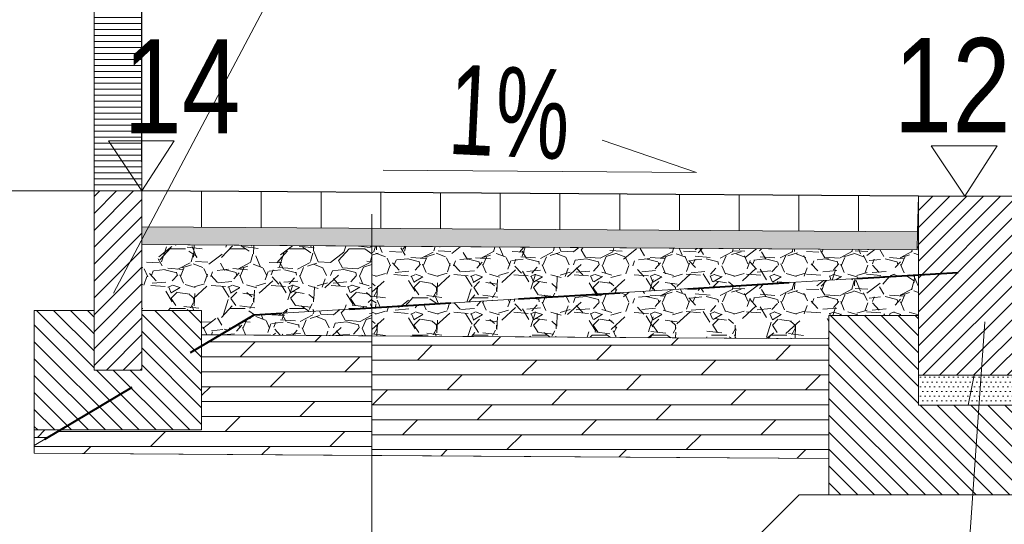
# Model space of a CAD drawing. Header units: metres. Extents: x 1458.7 to 1489, y 574.8 to 588.8.
# Tile 14 of 19: x 1481.7 to 1483.4, y 583.6 to 584.5. Entities that reach past the tile are written whole.
import ezdxf
from ezdxf.enums import TextEntityAlignment as Align

# ---------------------------------------------------------------- set-up
doc = ezdxf.new("R2010")
doc.units = ezdxf.units.M
doc.header["$MEASUREMENT"] = 0
doc.linetypes.add('DGN Style 2', pattern=[0.2836403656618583, 0.170184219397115, -0.1134561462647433])
for name, color, linetype, lineweight in [('12_obrys', 7, 'Continuous', 0), ('15_krawęznik', 7, 'Continuous', 0), ('16_obrzeża', 7, 'Continuous', 0), ('3_opisy', 7, 'Continuous', 0), ('9_warstwy', 7, 'Continuous', 0), ('konstrukcja jezdni', 7, 'Continuous', 0)]:
    doc.layers.add(name, color=color, linetype=linetype, lineweight=lineweight)
doc.styles.add('Style-Arial', font='arial.ttf')
doc.dimstyles.new('Proszowice', dxfattribs={"dimtxt": 0.175, "dimasz": 0.175, "dimexe": 0.08750000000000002, "dimexo": 0.08750000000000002, "dimgap": 0.08750000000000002, "dimtad": 1, "dimzin": 3, "dimdsep": 46, "dimtxsty": 'Style-Arial', "dimblk": '_Oblique_0.5', "dimcen": 0.09000000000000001, "dimclrd": 7, "dimadec": 4, "dimazin": 3, "dimtfac": 1, "dimtmove": 0, "dimatfit": 1, "dimldrblk": 'TerminatorOpen_0.5', "dimfxl": 1, "dimfrac": 2, "dimtzin": 3, "dimlwd": 0, "dimarcsym": 0})

# ---------------------------------------------------------------- blocks, each defined once
blk = doc.blocks.new('*U7')
at = {"layer": '15_krawęznik', "color": 7, "linetype": 'Continuous', "lineweight": 13}
for p, q in [((-0.1500484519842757, 0.1300231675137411), (-0.1100484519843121, 0.2500231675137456)), ((0.04995154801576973, 0.2500231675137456), (-0.1100484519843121, 0.2500231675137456)), ((0.04995154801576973, -0.09997683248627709), (0.04995154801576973, 0.2500231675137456)), ((-0.1500484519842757, 0.1300231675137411), (-0.1500484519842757, -0.04997683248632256)), ((0.1999515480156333, 0.05002316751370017), (0.04995154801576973, 0.05002316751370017)), ((0.1999515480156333, 0.05002316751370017), (0.1999515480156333, -0.2499768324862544)), ((-0.1500484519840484, -0.04997683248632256), (-0.2000484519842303, -0.09997683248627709)), ((-0.1500484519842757, -0.04997683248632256), (0.04995154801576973, -0.04997683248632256)), ((-0.2000484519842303, -0.09997683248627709), (0.04995154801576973, -0.09997683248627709)), ((-0.2000484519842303, -0.249976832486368), (-0.2000484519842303, -0.09997683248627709)), ((0.1999515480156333, -0.2499768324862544), (-0.2000484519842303, -0.2499768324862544))]:
    blk.add_line(p, q, dxfattribs=at)
blk = doc.blocks.new('_Oblique_0.5')
at = {"color": 0, "linetype": 'ByBlock', "lineweight": -2}
for p, q in [((0.5, 0.25), (-0.5, -0.25)), ((0, 0), (-1, 0))]:
    blk.add_line(p, q, dxfattribs=at)
blk = doc.blocks.new('*D16')
at = {"layer": 'Defpoints', "color": 0, "linetype": 'Continuous', "lineweight": 0}
for p in [(1483.452671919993, 585.6646049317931), (1481.952440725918, 584.1986708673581), (1483.452671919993, 584.0700197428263)]:
    blk.add_point(p, dxfattribs=at)
at = {"layer": 'konstrukcja jezdni', "color": 0, "linetype": 'Continuous', "lineweight": -2}
for p, q in [((1481.952440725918, 584.2861708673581), (1481.952440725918, 585.752104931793)), ((1483.452671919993, 584.1575197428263), (1483.452671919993, 585.752104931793))]:
    blk.add_line(p, q, dxfattribs=at)
at = {"layer": 'konstrukcja jezdni', "color": 7, "linetype": 'Continuous', "lineweight": 0}
blk.add_line((1482.127440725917, 585.6646049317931), (1483.277671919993, 585.6646049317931), dxfattribs=at)
at = {"layer": 'konstrukcja jezdni', "color": 7, "linetype": 'Continuous', "lineweight": 0, "xscale": 0.175, "yscale": 0.175, "zscale": 0.175, "rotation": 180}
blk.add_blockref('_Oblique_0.5', (1481.952440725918, 585.6646049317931), dxfattribs=at)
at = {"layer": 'konstrukcja jezdni', "color": 7, "linetype": 'Continuous', "lineweight": 0, "xscale": 0.175, "yscale": 0.175, "zscale": 0.175}
blk.add_blockref('_Oblique_0.5', (1483.452671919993, 585.6646049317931), dxfattribs=at)
at = {"layer": 'konstrukcja jezdni', "color": 0, "linetype": 'Continuous', "lineweight": 0, "insert": (1482.805882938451, 585.8414552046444), "char_height": 0.175, "attachment_point": 5, "style": 'Style-Arial'}
blk.add_mtext('\\H1x;\\W0.8;1.50', dxfattribs=at)
blk = doc.blocks.new('TerminatorOpen_0.5')
at = {"color": 0, "linetype": 'ByBlock', "lineweight": -2}
for q in [(-1, 0.25), (-1, 0), (-1, -0.25)]:
    blk.add_line((0, 0), q, dxfattribs=at)
blk = doc.blocks.new('*D17')
at = {"layer": 'Defpoints', "color": 0, "linetype": 'Continuous', "lineweight": 0}
for p in [(1481.952671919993, 585.6646049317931), (1481.702671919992, 584.1640197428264), (1481.952671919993, 584.1596400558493)]:
    blk.add_point(p, dxfattribs=at)
at = {"layer": 'konstrukcja jezdni', "color": 0, "linetype": 'Continuous', "lineweight": -2}
for p, q in [((1481.702671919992, 584.2515197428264), (1481.702671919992, 585.752104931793)), ((1481.952671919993, 584.2471400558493), (1481.952671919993, 585.752104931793))]:
    blk.add_line(p, q, dxfattribs=at)
at = {"layer": 'konstrukcja jezdni', "color": 7, "linetype": 'Continuous', "lineweight": 0}
for p, q in [((1481.527671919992, 585.6646049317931), (1480.812965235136, 585.6646049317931)), ((1481.952671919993, 585.6646049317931), (1481.702671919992, 585.6646049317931)), ((1482.127671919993, 585.6646049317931), (1482.302671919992, 585.6646049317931))]:
    blk.add_line(p, q, dxfattribs=at)
at = {"layer": 'konstrukcja jezdni', "color": 7, "linetype": 'Continuous', "lineweight": 0, "xscale": 0.175, "yscale": 0.175, "zscale": 0.175}
blk.add_blockref('_Oblique_0.5', (1481.702671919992, 585.6646049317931), dxfattribs=at)
at = {"layer": 'konstrukcja jezdni', "color": 7, "linetype": 'Continuous', "lineweight": 0, "xscale": 0.175, "yscale": 0.175, "zscale": 0.175, "rotation": 180}
blk.add_blockref('_Oblique_0.5', (1481.952671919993, 585.6646049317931), dxfattribs=at)
at = {"layer": 'konstrukcja jezdni', "color": 0, "linetype": 'Continuous', "lineweight": 0, "insert": (1481.082818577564, 585.8414552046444), "char_height": 0.175, "attachment_point": 5, "style": 'Style-Arial'}
blk.add_mtext('\\H1x;\\W0.8;0.25', dxfattribs=at)
blk = doc.blocks.new('*D18')
at = {"layer": 'Defpoints', "color": 0, "linetype": 'Continuous', "lineweight": 0}
for p in [(1483.952671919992, 584.9159143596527), (1483.452671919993, 583.9499760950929), (1483.952671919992, 583.8434194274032)]:
    blk.add_point(p, dxfattribs=at)
at = {"layer": 'konstrukcja jezdni', "color": 0, "linetype": 'Continuous', "lineweight": -2}
for p, q in [((1483.452671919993, 584.0374760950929), (1483.452671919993, 585.0034143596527)), ((1483.952671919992, 583.9309194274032), (1483.952671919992, 585.0034143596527))]:
    blk.add_line(p, q, dxfattribs=at)
at = {"layer": 'konstrukcja jezdni', "color": 7, "linetype": 'Continuous', "lineweight": 0}
for p, q in [((1483.277671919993, 584.9159143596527), (1483.102671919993, 584.9159143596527)), ((1483.452671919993, 584.9159143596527), (1483.952671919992, 584.9159143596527)), ((1484.127671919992, 584.9159143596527), (1484.302671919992, 584.9159143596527))]:
    blk.add_line(p, q, dxfattribs=at)
at = {"layer": 'konstrukcja jezdni', "color": 7, "linetype": 'Continuous', "lineweight": 0, "xscale": 0.175, "yscale": 0.175, "zscale": 0.175}
blk.add_blockref('_Oblique_0.5', (1483.452671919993, 584.9159143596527), dxfattribs=at)
at = {"layer": 'konstrukcja jezdni', "color": 7, "linetype": 'Continuous', "lineweight": 0, "xscale": 0.175, "yscale": 0.175, "zscale": 0.175, "rotation": 180}
blk.add_blockref('_Oblique_0.5', (1483.952671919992, 584.9159143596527), dxfattribs=at)
at = {"layer": 'konstrukcja jezdni', "color": 0, "linetype": 'Continuous', "lineweight": 0, "insert": (1483.702671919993, 585.0909143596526), "char_height": 0.175, "attachment_point": 5, "style": 'Style-Arial'}
blk.add_mtext('\\H1x;\\W0.8;zm.', dxfattribs=at)

msp = doc.modelspace()

# ---------------------------------------------------------------- hatches: boundary and pattern name
at = {"layer": '16_obrzeża', "linetype": 'Continuous', "lineweight": 0}
h = msp.add_hatch(dxfattribs=at)
h.set_pattern_fill('HATCH', style=0, pattern_type=2)
h.set_pattern_definition([(0, (1481.872441, 584.198671), (0, 0.01), [])])
h.paths.add_polyline_path([(1481.872440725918, 584.1986708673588), (1481.872440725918, 585.2986708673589), (1481.952440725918, 585.2986708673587), (1481.952440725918, 584.1986708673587)])
h = msp.add_hatch(dxfattribs=at)
h.set_pattern_fill('HATCH', style=0, pattern_type=2)
h.set_pattern_definition([(45, (1481.931492, 583.993687), (-0.01414213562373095, 0.01414213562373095), [])])
h.paths.add_polyline_path([(1481.952440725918, 584.1986708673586), (1481.872440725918, 584.1986708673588), (1481.872440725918, 583.9986708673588), (1481.872440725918, 583.8986708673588), (1481.952440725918, 583.8986708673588), (1481.952440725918, 583.9986708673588), (1481.952440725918, 584.1086528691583), (1481.952440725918, 584.1386588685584), (1481.952440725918, 584.1942911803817)])
h = msp.add_hatch(dxfattribs=at)
h.set_pattern_fill('HATCH', style=0, pattern_type=2)
h.set_pattern_definition([(45, (1483.298323, 583.985144), (-0.01414213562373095, 0.01414213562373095), [])])
h.paths.add_polyline_path([(1483.252671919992, 584.1900197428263), (1483.252671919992, 584.130007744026), (1483.252671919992, 584.100001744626), (1483.252671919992, 583.9900197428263), (1483.252671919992, 583.8900197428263), (1483.452671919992, 583.8900197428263), (1483.452671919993, 583.9860037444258), (1483.452671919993, 584.0600197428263), (1483.452671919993, 584.0700197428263), (1483.412671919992, 584.1900197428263), (1483.37097996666, 584.1900197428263)])
h = msp.add_hatch(dxfattribs=at)
h.set_pattern_fill('HATCH', style=0, pattern_type=2)
h.set_pattern_definition([(315, (1481.922441, 583.880896), (0.01414213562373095, 0.01414213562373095), [])])
h.paths.add_polyline_path([(1482.052440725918, 583.9986708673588), (1481.952440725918, 583.9986708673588), (1481.952440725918, 583.8986708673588), (1481.872440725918, 583.8986708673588), (1481.872440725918, 583.9986708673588), (1481.772440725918, 583.9986708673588), (1481.772440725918, 583.7986708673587), (1482.052440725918, 583.7986708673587), (1482.052440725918, 583.9606228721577)])
h = msp.add_hatch(dxfattribs=at)
h.set_pattern_fill('HATCH', style=0, pattern_type=2)
h.set_pattern_definition([(315, (1483.286256, 583.752725), (0.01414213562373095, 0.01414213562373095), [])])
h.paths.add_polyline_path([(1483.102671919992, 583.6900197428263), (1483.502671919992, 583.6900197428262), (1483.502671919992, 583.8400197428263), (1483.252671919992, 583.8400197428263), (1483.252671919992, 583.8900197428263), (1483.252671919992, 583.9900197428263), (1483.102671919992, 583.9900197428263), (1483.102671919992, 583.9469717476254)])
at = {"layer": '9_warstwy', "linetype": 'Continuous', "lineweight": 0}
h = msp.add_hatch(dxfattribs=at)
h.set_pattern_fill('HATCH', style=0, pattern_type=2)
h.set_pattern_definition([(90, (1481.952441, 584.13867), (-0.1, 6.123233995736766e-18), [])])
h.paths.add_polyline_path([(1481.952440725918, 584.1386695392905), (1481.952440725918, 584.1986708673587), (1483.252671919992, 584.1900197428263), (1483.251072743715, 584.130029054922)])
h = msp.add_hatch(dxfattribs=at)
h.set_pattern_fill('GRAVEL', style=0, pattern_type=2)
h.set_pattern_definition([(228.012788, (1482.717387, 584.1742780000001), (-0.8000003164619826, -0.9000003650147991), [0.013454, -1.331909]), (184.969741, (1482.708387, 584.1642780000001), (1.200000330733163, 0.1000000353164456), [0.023087, -2.285591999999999]), (132.510447, (1482.685387, 584.162278), (0.9999998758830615, -1.099999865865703), [0.016279, -1.611603]), (267.273689, (1482.646387, 584.137278), (0.100000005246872, 2.00000020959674), [0.021024, -2.081356]), (292.833654, (1482.645387, 584.1162780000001), (-0.5000000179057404, 1.200000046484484), [0.020616, -2.040937]), (357.2736889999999, (1482.653387, 584.0972780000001), (-2.00000020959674, 0.1000000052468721), [0.021024, -2.081356]), (37.69424, (1482.674387, 584.096278), (-1.300000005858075, -0.9999999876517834), [0.027803, -2.752485]), (72.255328, (1482.696387, 584.113278), (0.6999999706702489, 2.199999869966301), [0.026249, -2.598632]), (121.429566, (1482.704387, 584.138278), (-0.7999998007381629, 1.299999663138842), [0.021095, -2.088407]), (175.236358, (1482.693387, 584.156278), (1.100000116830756, -0.1000000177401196), [0.024083, -1.180076]), (222.397438, (1482.669387, 584.158278), (-1.200000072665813, -1.100000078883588), [0.031145, -3.083338]), (138.814075, (1482.745387, 584.1362780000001), (-0.6999996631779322, 0.5999996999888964), [0.01063, -1.052384]), (171.469234, (1482.737387, 584.143278), (1.299999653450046, -0.1999999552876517), [0.020224, -2.002151]), (225, (1482.717387, 584.146278), (-1.387778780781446e-17, -0.1000000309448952), [0.014142, -0.127279]), (203.198591, (1482.710387, 584.158278), (0.499999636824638, 0.1999998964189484), [0.007616, -0.753962]), (291.801409, (1482.703387, 584.1552780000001), (-0.1000000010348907, 0.2999999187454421), [0.01077, -0.527746]), (30.963757, (1482.707387, 584.1452780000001), (0.2999999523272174, 0.2000000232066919), [0.017493, -0.565602]), (161.565051, (1482.722387, 584.154278), (0.1999995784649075, -0.09999988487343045), [0.012649, -0.303579]), (16.38954, (1482.645387, 584.1552780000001), (0.99999961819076, 0.2999998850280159), [0.01772, -1.754285]), (70.34617600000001, (1482.662387, 584.1602780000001), (-0.4000001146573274, -1.100000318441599), [0.014866, -1.471741]), (293.198591, (1482.722387, 584.1742780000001), (-0.1999998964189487, 0.499999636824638), [0.015232, -0.746346]), (343.6104599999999, (1482.728387, 584.1602780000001), (-0.99999961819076, 0.2999998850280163), [0.01772, -1.754285]), (339.4439549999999, (1482.645387, 584.093278), (-0.4999997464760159, 0.1999998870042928), [0.017088, -0.8373120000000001]), (294.775141, (1482.661387, 584.087278), (-0.4999998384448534, 1.099999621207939), [0.014318, -1.417464]), (66.80140899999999, (1482.723387, 584.074278), (0.1999998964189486, 0.499999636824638), [0.015232, -0.746346]), (17.354025, (1482.729387, 584.0882780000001), (-1.300000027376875, -0.4000000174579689), [0.016763, -1.659542]), (69.44395500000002, (1482.674387, 584.074278), (-0.1999998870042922, -0.4999997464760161), [0.008544, -0.8458559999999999]), (101.309932, (1482.717387, 584.074278), (-0.1000000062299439, 0.4000001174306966), [0.005099, -0.504803]), (165.963757, (1482.716387, 584.079278), (0.2999996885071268, -0.09999995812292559), [0.020616, -0.391695]), (186.009006, (1482.696387, 584.084278), (1.000000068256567, 0.1000000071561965), [0.019105, -1.891392]), (303.690068, (1482.707387, 584.1362780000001), (-0.09999996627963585, 0.1999999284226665), [0.014422, -0.346133]), (353.157227, (1482.715387, 584.124278), (1.700000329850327, -0.2000000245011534), [0.025179, -2.492756]), (60.945396, (1482.740387, 584.1212780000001), (-0.3999998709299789, -0.6999997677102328), [0.010296, -1.019267]), (90, (1482.745387, 584.130278), (-0.1, 0.1), [0.006, -0.094]), (120.256437, (1482.694387, 584.087278), (0.4000001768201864, -0.7000003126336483), [0.013892, -1.375352]), (48.012788, (1482.687387, 584.099278), (0.8000003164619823, 0.9000003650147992), [0.026907, -1.318455]), (0, (1482.705387, 584.119278), (0.1, 0.1), [0.026, -0.07400000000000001]), (325.304846, (1482.731387, 584.119278), (0.9999998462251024, -0.699999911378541), [0.015811, -1.565327]), (254.054604, (1482.744387, 584.110278), (-0.1000000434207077, -0.4000003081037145), [0.01456, -0.7134510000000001]), (207.645975, (1482.740387, 584.096278), (-1.900000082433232, -1.000000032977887), [0.023707, -2.346947]), (175.426079, (1482.719387, 584.085278), (-1.299999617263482, 0.09999996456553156), [0.02508, -2.482907])])
h.paths.add_polyline_path([(1482.337740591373, 584.0031520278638), (1482.860292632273, 584.0345012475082), (1483.252671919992, 584.0581291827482), (1483.252671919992, 584.100001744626), (1483.252671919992, 584.130007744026), (1483.252671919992, 584.1900197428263), (1483.251072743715, 584.130029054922), (1483.250273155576, 584.1000337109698), (1482.337740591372, 584.1061052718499)])
h = msp.add_hatch(dxfattribs=at)
h.set_pattern_fill('DOTS', style=0, pattern_type=2)
h.set_pattern_definition([(0, (1508.651917, 584.130029), (0.003125, 0.00625), [0, -0.00625])])
h.paths.add_polyline_path([(1483.251072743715, 584.130029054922), (1483.250273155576, 584.1000337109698), (1481.952440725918, 584.1086688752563), (1481.952440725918, 584.1386695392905)])
h = msp.add_hatch(dxfattribs=at)
h.set_pattern_fill('GRAVEL', style=0, pattern_type=2)
h.set_pattern_definition([(228.012788, (1482.310934, 584.156303), (-0.8000003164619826, -0.9000003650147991), [0.013454, -1.331909]), (184.969741, (1482.301934, 584.146303), (1.200000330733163, 0.1000000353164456), [0.023087, -2.285591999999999]), (132.510447, (1482.278934, 584.144303), (0.9999998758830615, -1.099999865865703), [0.016279, -1.611603]), (267.273689, (1482.239934, 584.1193030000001), (0.100000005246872, 2.00000020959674), [0.021024, -2.081356]), (292.833654, (1482.238934, 584.098303), (-0.5000000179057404, 1.200000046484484), [0.020616, -2.040937]), (357.2736889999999, (1482.246934, 584.079303), (-2.00000020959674, 0.1000000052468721), [0.021024, -2.081356]), (37.69424, (1482.267934, 584.078303), (-1.300000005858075, -0.9999999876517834), [0.027803, -2.752485]), (72.255328, (1482.289934, 584.0953030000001), (0.6999999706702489, 2.199999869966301), [0.026249, -2.598632]), (121.429566, (1482.297934, 584.120303), (-0.7999998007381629, 1.299999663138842), [0.021095, -2.088407]), (175.236358, (1482.286934, 584.1383030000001), (1.100000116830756, -0.1000000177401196), [0.024083, -1.180076]), (222.397438, (1482.262934, 584.140303), (-1.200000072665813, -1.100000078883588), [0.031145, -3.083338]), (138.814075, (1482.338934, 584.1183030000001), (-0.6999996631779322, 0.5999996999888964), [0.01063, -1.052384]), (171.469234, (1482.330934, 584.125303), (1.299999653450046, -0.1999999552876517), [0.020224, -2.002151]), (225, (1482.310934, 584.1283030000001), (-1.387778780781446e-17, -0.1000000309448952), [0.014142, -0.127279]), (203.198591, (1482.303934, 584.140303), (0.499999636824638, 0.1999998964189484), [0.007616, -0.753962]), (291.801409, (1482.296934, 584.137303), (-0.1000000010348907, 0.2999999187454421), [0.01077, -0.527746]), (30.963757, (1482.300934, 584.127303), (0.2999999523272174, 0.2000000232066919), [0.017493, -0.565602]), (161.565051, (1482.315934, 584.136303), (0.1999995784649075, -0.09999988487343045), [0.012649, -0.303579]), (16.38954, (1482.238934, 584.137303), (0.99999961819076, 0.2999998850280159), [0.01772, -1.754285]), (70.34617600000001, (1482.255934, 584.142303), (-0.4000001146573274, -1.100000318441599), [0.014866, -1.471741]), (293.198591, (1482.315934, 584.156303), (-0.1999998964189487, 0.499999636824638), [0.015232, -0.746346]), (343.6104599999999, (1482.321934, 584.142303), (-0.99999961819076, 0.2999998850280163), [0.01772, -1.754285]), (339.4439549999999, (1482.238934, 584.0753030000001), (-0.4999997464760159, 0.1999998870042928), [0.017088, -0.8373120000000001]), (294.775141, (1482.254934, 584.069303), (-0.4999998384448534, 1.099999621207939), [0.014318, -1.417464]), (66.80140899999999, (1482.316934, 584.0563030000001), (0.1999998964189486, 0.499999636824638), [0.015232, -0.746346]), (17.354025, (1482.322934, 584.0703030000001), (-1.300000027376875, -0.4000000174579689), [0.016763, -1.659542]), (69.44395500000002, (1482.267934, 584.0563030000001), (-0.1999998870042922, -0.4999997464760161), [0.008544, -0.8458559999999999]), (101.309932, (1482.310934, 584.0563030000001), (-0.1000000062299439, 0.4000001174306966), [0.005099, -0.504803]), (165.963757, (1482.309934, 584.0613030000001), (0.2999996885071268, -0.09999995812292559), [0.020616, -0.391695]), (186.009006, (1482.289934, 584.0663030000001), (1.000000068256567, 0.1000000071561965), [0.019105, -1.891392]), (303.690068, (1482.300934, 584.1183030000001), (-0.09999996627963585, 0.1999999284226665), [0.014422, -0.346133]), (353.157227, (1482.308934, 584.106303), (1.700000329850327, -0.2000000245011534), [0.025179, -2.492756]), (60.945396, (1482.333934, 584.103303), (-0.3999998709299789, -0.6999997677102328), [0.010296, -1.019267]), (90, (1482.338934, 584.112303), (-0.1, 0.1), [0.006, -0.094]), (120.256437, (1482.287934, 584.069303), (0.4000001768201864, -0.7000003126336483), [0.013892, -1.375352]), (48.012788, (1482.280934, 584.081303), (0.8000003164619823, 0.9000003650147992), [0.026907, -1.318455]), (0, (1482.298934, 584.101303), (0.1, 0.1), [0.026, -0.07400000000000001]), (325.304846, (1482.324934, 584.101303), (0.9999998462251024, -0.699999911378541), [0.015811, -1.565327]), (254.054604, (1482.337934, 584.092303), (-0.1000000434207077, -0.4000003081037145), [0.01456, -0.7134510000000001]), (207.645975, (1482.333934, 584.078303), (-1.900000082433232, -1.000000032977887), [0.023707, -2.346947]), (175.426079, (1482.312934, 584.067303), (-1.299999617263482, 0.09999996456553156), [0.02508, -2.482907])])
h.paths.add_polyline_path([(1481.952440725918, 584.1086688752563), (1481.952440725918, 583.9986708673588), (1482.052440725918, 583.9986708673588), (1482.052440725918, 583.9606228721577), (1482.052440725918, 583.958000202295), (1482.084162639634, 583.9577891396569), (1482.140643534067, 583.9913276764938), (1482.337740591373, 584.0031520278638), (1482.337740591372, 584.1061052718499)])
h = msp.add_hatch(dxfattribs=at)
h.set_pattern_fill('GRAVEL', style=0, pattern_type=2)
h.set_pattern_definition([(228.012788, (1482.717387, 584.111367), (-0.8000003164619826, -0.9000003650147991), [0.013454, -1.331909]), (184.969741, (1482.708387, 584.101367), (1.200000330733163, 0.1000000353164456), [0.023087, -2.285591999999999]), (132.510447, (1482.685387, 584.099367), (0.9999998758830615, -1.099999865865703), [0.016279, -1.611603]), (267.273689, (1482.646387, 584.0743669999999), (0.100000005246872, 2.00000020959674), [0.021024, -2.081356]), (292.833654, (1482.645387, 584.053367), (-0.5000000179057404, 1.200000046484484), [0.020616, -2.040937]), (357.2736889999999, (1482.653387, 584.034367), (-2.00000020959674, 0.1000000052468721), [0.021024, -2.081356]), (37.69424, (1482.674387, 584.033367), (-1.300000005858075, -0.9999999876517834), [0.027803, -2.752485]), (72.255328, (1482.696387, 584.0503669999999), (0.6999999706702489, 2.199999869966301), [0.026249, -2.598632]), (121.429566, (1482.704387, 584.075367), (-0.7999998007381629, 1.299999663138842), [0.021095, -2.088407]), (175.236358, (1482.693387, 584.093367), (1.100000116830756, -0.1000000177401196), [0.024083, -1.180076]), (222.397438, (1482.669387, 584.095367), (-1.200000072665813, -1.100000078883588), [0.031145, -3.083338]), (138.814075, (1482.745387, 584.073367), (-0.6999996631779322, 0.5999996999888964), [0.01063, -1.052384]), (171.469234, (1482.737387, 584.080367), (1.299999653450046, -0.1999999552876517), [0.020224, -2.002151]), (225, (1482.717387, 584.083367), (-1.387778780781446e-17, -0.1000000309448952), [0.014142, -0.127279]), (203.198591, (1482.710387, 584.095367), (0.499999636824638, 0.1999998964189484), [0.007616, -0.753962]), (291.801409, (1482.703387, 584.092367), (-0.1000000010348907, 0.2999999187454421), [0.01077, -0.527746]), (30.963757, (1482.707387, 584.082367), (0.2999999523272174, 0.2000000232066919), [0.017493, -0.565602]), (161.565051, (1482.722387, 584.091367), (0.1999995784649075, -0.09999988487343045), [0.012649, -0.303579]), (16.38954, (1482.645387, 584.092367), (0.99999961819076, 0.2999998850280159), [0.01772, -1.754285]), (70.34617600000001, (1482.662387, 584.097367), (-0.4000001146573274, -1.100000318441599), [0.014866, -1.471741]), (293.198591, (1482.722387, 584.111367), (-0.1999998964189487, 0.499999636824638), [0.015232, -0.746346]), (343.6104599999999, (1482.728387, 584.097367), (-0.99999961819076, 0.2999998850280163), [0.01772, -1.754285]), (339.4439549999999, (1482.645387, 584.030367), (-0.4999997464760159, 0.1999998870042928), [0.017088, -0.8373120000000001]), (294.775141, (1482.661387, 584.024367), (-0.4999998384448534, 1.099999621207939), [0.014318, -1.417464]), (66.80140899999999, (1482.723387, 584.011367), (0.1999998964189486, 0.499999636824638), [0.015232, -0.746346]), (17.354025, (1482.729387, 584.025367), (-1.300000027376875, -0.4000000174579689), [0.016763, -1.659542]), (69.44395500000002, (1482.674387, 584.011367), (-0.1999998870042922, -0.4999997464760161), [0.008544, -0.8458559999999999]), (101.309932, (1482.717387, 584.011367), (-0.1000000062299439, 0.4000001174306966), [0.005099, -0.504803]), (165.963757, (1482.716387, 584.016367), (0.2999996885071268, -0.09999995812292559), [0.020616, -0.391695]), (186.009006, (1482.696387, 584.0213669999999), (1.000000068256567, 0.1000000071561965), [0.019105, -1.891392]), (303.690068, (1482.707387, 584.073367), (-0.09999996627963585, 0.1999999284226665), [0.014422, -0.346133]), (353.157227, (1482.715387, 584.061367), (1.700000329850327, -0.2000000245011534), [0.025179, -2.492756]), (60.945396, (1482.740387, 584.058367), (-0.3999998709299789, -0.6999997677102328), [0.010296, -1.019267]), (90, (1482.745387, 584.067367), (-0.1, 0.1), [0.006, -0.094]), (120.256437, (1482.694387, 584.024367), (0.4000001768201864, -0.7000003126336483), [0.013892, -1.375352]), (48.012788, (1482.687387, 584.036367), (0.8000003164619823, 0.9000003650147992), [0.026907, -1.318455]), (0, (1482.705387, 584.056367), (0.1, 0.1), [0.026, -0.07400000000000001]), (325.304846, (1482.731387, 584.056367), (0.9999998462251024, -0.699999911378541), [0.015811, -1.565327]), (254.054604, (1482.744387, 584.047367), (-0.1000000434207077, -0.4000003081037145), [0.01456, -0.7134510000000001]), (207.645975, (1482.740387, 584.033367), (-1.900000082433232, -1.000000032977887), [0.023707, -2.346947]), (175.426079, (1482.719387, 584.022367), (-1.299999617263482, 0.09999996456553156), [0.02508, -2.482907])])
h.paths.add_polyline_path([(1483.102671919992, 583.9510124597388), (1483.102671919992, 583.9900197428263), (1483.252671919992, 583.9900197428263), (1483.252671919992, 584.0581291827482), (1482.860292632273, 584.0345012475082), (1482.337740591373, 584.0031520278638), (1482.337740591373, 583.956101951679)])
h = msp.add_hatch(dxfattribs=at)
h.set_pattern_fill('GRAVEL', style=0, pattern_type=2)
h.set_pattern_definition([(228.012788, (1482.315425, 584.068678), (-0.8000003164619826, -0.9000003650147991), [0.013454, -1.331909]), (184.969741, (1482.306425, 584.058678), (1.200000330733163, 0.1000000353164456), [0.023087, -2.285591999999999]), (132.510447, (1482.283425, 584.056678), (0.9999998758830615, -1.099999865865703), [0.016279, -1.611603]), (267.273689, (1482.244425, 584.031678), (0.100000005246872, 2.00000020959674), [0.021024, -2.081356]), (292.833654, (1482.243425, 584.010678), (-0.5000000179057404, 1.200000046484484), [0.020616, -2.040937]), (357.2736889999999, (1482.251425, 583.991678), (-2.00000020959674, 0.1000000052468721), [0.021024, -2.081356]), (37.69424, (1482.272425, 583.990678), (-1.300000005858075, -0.9999999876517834), [0.027803, -2.752485]), (72.255328, (1482.294425, 584.007678), (0.6999999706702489, 2.199999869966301), [0.026249, -2.598632]), (121.429566, (1482.302425, 584.032678), (-0.7999998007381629, 1.299999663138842), [0.021095, -2.088407]), (175.236358, (1482.291425, 584.0506780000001), (1.100000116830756, -0.1000000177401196), [0.024083, -1.180076]), (222.397438, (1482.267425, 584.052678), (-1.200000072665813, -1.100000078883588), [0.031145, -3.083338]), (138.814075, (1482.343425, 584.0306780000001), (-0.6999996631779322, 0.5999996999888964), [0.01063, -1.052384]), (171.469234, (1482.335425, 584.037678), (1.299999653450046, -0.1999999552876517), [0.020224, -2.002151]), (225, (1482.315425, 584.0406780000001), (-1.387778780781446e-17, -0.1000000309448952), [0.014142, -0.127279]), (203.198591, (1482.308425, 584.052678), (0.499999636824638, 0.1999998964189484), [0.007616, -0.753962]), (291.801409, (1482.301425, 584.049678), (-0.1000000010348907, 0.2999999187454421), [0.01077, -0.527746]), (30.963757, (1482.305425, 584.039678), (0.2999999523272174, 0.2000000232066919), [0.017493, -0.565602]), (161.565051, (1482.320425, 584.048678), (0.1999995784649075, -0.09999988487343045), [0.012649, -0.303579]), (16.38954, (1482.243425, 584.049678), (0.99999961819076, 0.2999998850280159), [0.01772, -1.754285]), (70.34617600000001, (1482.260425, 584.0546780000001), (-0.4000001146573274, -1.100000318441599), [0.014866, -1.471741]), (293.198591, (1482.320425, 584.068678), (-0.1999998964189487, 0.499999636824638), [0.015232, -0.746346]), (343.6104599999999, (1482.326425, 584.0546780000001), (-0.99999961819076, 0.2999998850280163), [0.01772, -1.754285]), (339.4439549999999, (1482.243425, 583.9876780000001), (-0.4999997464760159, 0.1999998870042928), [0.017088, -0.8373120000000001]), (294.775141, (1482.259425, 583.981678), (-0.4999998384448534, 1.099999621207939), [0.014318, -1.417464]), (66.80140899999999, (1482.321425, 583.9686780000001), (0.1999998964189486, 0.499999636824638), [0.015232, -0.746346]), (17.354025, (1482.327425, 583.9826780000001), (-1.300000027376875, -0.4000000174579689), [0.016763, -1.659542]), (69.44395500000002, (1482.272425, 583.9686780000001), (-0.1999998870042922, -0.4999997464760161), [0.008544, -0.8458559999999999]), (101.309932, (1482.315425, 583.9686780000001), (-0.1000000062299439, 0.4000001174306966), [0.005099, -0.504803]), (165.963757, (1482.314425, 583.9736780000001), (0.2999996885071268, -0.09999995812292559), [0.020616, -0.391695]), (186.009006, (1482.294425, 583.9786780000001), (1.000000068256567, 0.1000000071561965), [0.019105, -1.891392]), (303.690068, (1482.305425, 584.0306780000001), (-0.09999996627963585, 0.1999999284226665), [0.014422, -0.346133]), (353.157227, (1482.313425, 584.018678), (1.700000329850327, -0.2000000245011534), [0.025179, -2.492756]), (60.945396, (1482.338425, 584.015678), (-0.3999998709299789, -0.6999997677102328), [0.010296, -1.019267]), (90, (1482.343425, 584.024678), (-0.1, 0.1), [0.006, -0.094]), (120.256437, (1482.292425, 583.981678), (0.4000001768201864, -0.7000003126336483), [0.013892, -1.375352]), (48.012788, (1482.285425, 583.993678), (0.8000003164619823, 0.9000003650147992), [0.026907, -1.318455]), (0, (1482.303425, 584.013678), (0.1, 0.1), [0.026, -0.07400000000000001]), (325.304846, (1482.329425, 584.013678), (0.9999998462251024, -0.699999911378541), [0.015811, -1.565327]), (254.054604, (1482.342425, 584.004678), (-0.1000000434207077, -0.4000003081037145), [0.01456, -0.7134510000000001]), (207.645975, (1482.338425, 583.990678), (-1.900000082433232, -1.000000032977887), [0.023707, -2.346947]), (175.426079, (1482.317425, 583.979678), (-1.299999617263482, 0.09999996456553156), [0.02508, -2.482907])])
h.paths.add_polyline_path([(1482.337740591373, 583.956101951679), (1482.337740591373, 584.0031520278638), (1482.140643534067, 583.9913276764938), (1482.084162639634, 583.9577891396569)])
h = msp.add_hatch(dxfattribs=at)
h.set_pattern_fill('DOLMIT', style=0, pattern_type=2)
h.set_pattern_definition([(0, (1481.967217, 583.770959), (0, 0.025), []), (45, (1481.967217, 583.770959), (-0.0500000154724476, 0.05000001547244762), [0.035355, -0.070711])])
h.paths.add_polyline_path([(1481.772440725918, 583.759858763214), (1482.337740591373, 583.7560975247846), (1482.337740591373, 583.956101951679), (1482.084162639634, 583.9577891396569), (1482.052440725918, 583.9389525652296), (1482.052440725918, 583.7986708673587), (1481.816197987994, 583.7986708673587), (1481.772440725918, 583.7726876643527)])
h = msp.add_hatch(dxfattribs=at)
h.set_pattern_fill('DOLMIT', style=0, pattern_type=2)
h.set_pattern_definition([(0, (1482.638651, 583.84061), (0, 0.025), []), (45, (1482.638651, 583.84061), (-0.0500000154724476, 0.05000001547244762), [0.035355, -0.070711])])
h.paths.add_polyline_path([(1483.102671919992, 583.7510080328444), (1483.102671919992, 583.9469717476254), (1483.102671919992, 583.9510124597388), (1482.337740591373, 583.956101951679), (1482.337740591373, 583.7560975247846)])
h = msp.add_hatch(dxfattribs=at)
h.set_pattern_fill('DOTS', style=0, pattern_type=2)
h.set_pattern_definition([(0, (1441.752085, 580.259283), (0.00396875, 0.0079375), [0, -0.007937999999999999])])
h.paths.add_polyline_path([(1483.252671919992, 583.8900197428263), (1483.252671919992, 583.8400197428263), (1483.336067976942, 583.8400197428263), (1483.346008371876, 583.8900197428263)])
h = msp.add_hatch(dxfattribs=at)
h.set_pattern_fill('DOTS', style=0, pattern_type=2)
h.set_pattern_definition([(0, (1441.914304, 580.259283), (0.00396875, 0.0079375), [0, -0.007937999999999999])])
h.paths.add_polyline_path([(1483.502671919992, 583.8400197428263), (1483.452671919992, 583.8900197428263), (1483.346008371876, 583.8900197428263), (1483.336067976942, 583.8400197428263)])
h = msp.add_hatch(dxfattribs=at)
h.set_pattern_fill('DOLMIT', style=0, pattern_type=2)
h.set_pattern_definition([(0, (1481.777624, 583.7860450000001), (0, 0.025), []), (45, (1481.777624, 583.7860450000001), (-0.0500000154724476, 0.05000001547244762), [0.035355, -0.070711])])
h.paths.add_polyline_path([(1481.772440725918, 583.7986708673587), (1481.772440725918, 583.7726876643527), (1481.816197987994, 583.7986708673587)])

# ---------------------------------------------------------------- linework, layer by layer
at = {"layer": '12_obrys', "color": 7, "linetype": 'Continuous', "lineweight": 30}
msp.add_line((1483.252671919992, 584.1900197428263), (1481.952440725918, 584.1986708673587), dxfattribs=at)
at = {"layer": '12_obrys', "color": 251, "linetype": 'DGN Style 2', "lineweight": 40, "flags": 128}
msp.add_lwpolyline([(1480.567845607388, 583.0640757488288), (1481.391389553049, 583.5464182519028), (1482.140643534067, 583.9913276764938), (1482.860292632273, 584.0345012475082), (1483.448734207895, 584.0699354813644), (1483.452671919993, 584.0700197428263)], dxfattribs=at)
at = {"layer": '15_krawęznik', "color": 7, "linetype": 'Continuous', "lineweight": 13}
msp.add_line((1481.872440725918, 584.1986708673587), (1481.702440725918, 584.1986708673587), dxfattribs=at)
at = {"layer": '16_obrzeża', "color": 7, "linetype": 'Continuous', "lineweight": 0}
for p, q in [((1481.872440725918, 584.1986708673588), (1481.872440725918, 585.2986708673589)), ((1481.952440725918, 584.1986708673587), (1481.952440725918, 585.2986708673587))]:
    msp.add_line(p, q, dxfattribs=at)
at = {"layer": '16_obrzeża', "color": 7, "linetype": 'Continuous', "lineweight": 13}
for p, q in [((1481.952440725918, 584.1986708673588), (1481.872440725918, 584.1986708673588)), ((1481.872440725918, 584.1986708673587), (1481.872440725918, 583.8986708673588)), ((1481.952440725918, 583.8986708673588), (1481.952440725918, 584.1986708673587)), ((1481.772440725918, 583.9986708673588), (1481.772440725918, 583.7986708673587)), ((1481.772440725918, 583.9986708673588), (1481.872440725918, 583.9986708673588)), ((1481.952440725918, 583.9986708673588), (1482.052440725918, 583.9986708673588)), ((1482.052440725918, 583.7986708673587), (1482.052440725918, 583.9986708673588)), ((1481.872440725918, 583.8986708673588), (1481.952440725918, 583.8986708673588)), ((1481.772440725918, 583.7986708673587), (1482.052440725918, 583.7986708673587))]:
    msp.add_line(p, q, dxfattribs=at)
at = {"layer": '16_obrzeża', "color": 7, "linetype": 'Continuous', "lineweight": 0, "flags": 128}
for points in [[(1481.872440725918, 584.1986708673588), (1481.872440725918, 585.2986708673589), (1481.952440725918, 585.2986708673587), (1481.952440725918, 584.1986708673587), (1481.872440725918, 584.1986708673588)], [(1481.952440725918, 584.1986708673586), (1481.872440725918, 584.1986708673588), (1481.872440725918, 583.9986708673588), (1481.872440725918, 583.8986708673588), (1481.952440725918, 583.8986708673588), (1481.952440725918, 583.9986708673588), (1481.952440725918, 584.1086528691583), (1481.952440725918, 584.1386588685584), (1481.952440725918, 584.1942911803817), (1481.952440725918, 584.1986708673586)], [(1483.252671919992, 584.1900197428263), (1483.252671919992, 584.130007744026), (1483.252671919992, 584.100001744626), (1483.252671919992, 583.9900197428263), (1483.252671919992, 583.8900197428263), (1483.452671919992, 583.8900197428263), (1483.452671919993, 583.9860037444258), (1483.452671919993, 584.0600197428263), (1483.452671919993, 584.0700197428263), (1483.412671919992, 584.1900197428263), (1483.37097996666, 584.1900197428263), (1483.252671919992, 584.1900197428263)], [(1482.052440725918, 583.9986708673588), (1481.952440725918, 583.9986708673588), (1481.952440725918, 583.8986708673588), (1481.872440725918, 583.8986708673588), (1481.872440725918, 583.9986708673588), (1481.772440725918, 583.9986708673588), (1481.772440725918, 583.7986708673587), (1482.052440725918, 583.7986708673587), (1482.052440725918, 583.9606228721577), (1482.052440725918, 583.9986708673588)], [(1483.102671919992, 583.6900197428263), (1483.502671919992, 583.6900197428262), (1483.502671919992, 583.8400197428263), (1483.252671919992, 583.8400197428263), (1483.252671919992, 583.8900197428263), (1483.252671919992, 583.9900197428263), (1483.102671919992, 583.9900197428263), (1483.102671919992, 583.9469717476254), (1483.102671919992, 583.6900197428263)]]:
    msp.add_lwpolyline(points, close=True, dxfattribs=at)
at = {"layer": '3_opisy', "color": 7}
for p, q in [((1482.49420365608, 585.1426533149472), (1481.904793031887, 584.0272479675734)), ((1483.123033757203, 580.5662534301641), (1483.36377878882, 583.9794046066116))]:
    msp.add_line(p, q, dxfattribs=at)
at = {"layer": '3_opisy', "color": 7, "linetype": 'Continuous', "lineweight": 0}
for p, q in [((1482.880822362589, 584.2294118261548), (1482.723042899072, 584.2835234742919)), ((1482.356540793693, 584.2335179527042), (1482.880822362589, 584.2294118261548)), ((1482.337740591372, 584.1594751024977), (1482.337740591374, 581.0704619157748)), ((1483.102671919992, 583.9510124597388), (1482.052440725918, 583.958000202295)), ((1481.772440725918, 583.759858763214), (1481.772440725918, 583.7986708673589)), ((1483.102671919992, 583.7510080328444), (1481.772440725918, 583.759858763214))]:
    msp.add_line(p, q, dxfattribs=at)
at = {"layer": '3_opisy', "color": 7, "linetype": 'Continuous', "lineweight": 0, "flags": 128}
for points in [[(1481.952440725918, 584.1986708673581), (1481.896440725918, 584.2826708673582), (1482.006440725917, 584.2826708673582), (1481.952440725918, 584.1986708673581)], [(1483.330171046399, 584.1900197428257), (1483.274171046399, 584.2740197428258), (1483.384171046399, 584.2740197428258), (1483.330171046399, 584.1900197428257)]]:
    msp.add_lwpolyline(points, dxfattribs=at)
at = {"layer": '9_warstwy', "color": 7, "linetype": 'Continuous', "lineweight": 0}
for p, q in [((1483.251072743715, 584.130029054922), (1481.952440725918, 584.1386695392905)), ((1483.250273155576, 584.1000337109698), (1481.952440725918, 584.1086688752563)), ((1483.052671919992, 583.6900197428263), (1482.959193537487, 583.5965413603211)), ((1483.102671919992, 583.6900197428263), (1483.052671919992, 583.6900197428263))]:
    msp.add_line(p, q, dxfattribs=at)
at = {"layer": '9_warstwy', "color": 7, "linetype": 'Continuous', "lineweight": 0, "flags": 128}
for points in [[(1481.952440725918, 584.1386695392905), (1481.952440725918, 584.1986708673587), (1483.252671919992, 584.1900197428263), (1483.251072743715, 584.130029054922), (1481.952440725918, 584.1386695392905)], [(1482.337740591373, 584.0031520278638), (1482.860292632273, 584.0345012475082), (1483.252671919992, 584.0581291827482), (1483.252671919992, 584.100001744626), (1483.252671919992, 584.130007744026), (1483.252671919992, 584.1900197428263), (1483.251072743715, 584.130029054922), (1483.250273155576, 584.1000337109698), (1482.337740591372, 584.1061052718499), (1482.337740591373, 584.0031520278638)], [(1483.251072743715, 584.130029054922), (1483.250273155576, 584.1000337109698), (1481.952440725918, 584.1086688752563), (1481.952440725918, 584.1386695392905), (1483.251072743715, 584.130029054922)], [(1481.952440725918, 584.1086688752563), (1481.952440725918, 583.9986708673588), (1482.052440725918, 583.9986708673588), (1482.052440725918, 583.9606228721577), (1482.052440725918, 583.958000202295), (1482.084162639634, 583.9577891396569), (1482.140643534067, 583.9913276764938), (1482.337740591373, 584.0031520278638), (1482.337740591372, 584.1061052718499), (1481.952440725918, 584.1086688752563)], [(1483.102671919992, 583.9510124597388), (1483.102671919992, 583.9900197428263), (1483.252671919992, 583.9900197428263), (1483.252671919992, 584.0581291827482), (1482.860292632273, 584.0345012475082), (1482.337740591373, 584.0031520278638), (1482.337740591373, 583.956101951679), (1483.102671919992, 583.9510124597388)], [(1482.337740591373, 583.956101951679), (1482.337740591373, 584.0031520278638), (1482.140643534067, 583.9913276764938), (1482.084162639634, 583.9577891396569), (1482.337740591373, 583.956101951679)], [(1481.772440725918, 583.759858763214), (1482.337740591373, 583.7560975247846), (1482.337740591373, 583.956101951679), (1482.084162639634, 583.9577891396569), (1482.052440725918, 583.9389525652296), (1482.052440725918, 583.7986708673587), (1481.816197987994, 583.7986708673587), (1481.772440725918, 583.7726876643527), (1481.772440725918, 583.759858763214)], [(1483.102671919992, 583.7510080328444), (1483.102671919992, 583.9469717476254), (1483.102671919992, 583.9510124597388), (1482.337740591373, 583.956101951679), (1482.337740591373, 583.7560975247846), (1483.102671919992, 583.7510080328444)], [(1483.252671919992, 583.8900197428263), (1483.252671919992, 583.8400197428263), (1483.336067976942, 583.8400197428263), (1483.346008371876, 583.8900197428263), (1483.252671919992, 583.8900197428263)], [(1483.502671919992, 583.8400197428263), (1483.452671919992, 583.8900197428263), (1483.346008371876, 583.8900197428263), (1483.336067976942, 583.8400197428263), (1483.502671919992, 583.8400197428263)], [(1483.052671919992, 583.6900197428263), (1482.959193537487, 583.5965413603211), (1483.952671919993, 583.6233394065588), (1483.952671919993, 583.8434194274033), (1483.502671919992, 583.8312811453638), (1483.502671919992, 583.6900197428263), (1483.052671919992, 583.6900197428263)], [(1481.772440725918, 583.7986708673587), (1481.772440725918, 583.7726876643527), (1481.816197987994, 583.7986708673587), (1481.772440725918, 583.7986708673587)]]:
    msp.add_lwpolyline(points, close=True, dxfattribs=at)

# ---------------------------------------------------------------- block references
at = {"layer": '15_krawęznik', "color": 7, "linetype": 'Continuous', "lineweight": 13, "extrusion": (0, 0, -1)}
msp.add_blockref('*U7', (-1483.302623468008, 583.9399965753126), dxfattribs=at)

# ---------------------------------------------------------------- texts
at = {"layer": '3_opisy', "color": 7, "linetype": 'Continuous', "lineweight": 0, "style": 'Style-Arial', "width": 0.7999794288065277}
for s, p in [('12', (1483.309211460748, 584.3754841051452)), ('14', (1482.019502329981, 584.3736524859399))]:
    msp.add_text(s, height=0.1575018, dxfattribs=at).set_placement(p, align=Align.MIDDLE_CENTER)
at = {"layer": '3_opisy', "color": 7, "linetype": 'Continuous', "lineweight": 0, "style": 'Style-Arial', "width": 0.6666666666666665}
msp.add_text('1%', height=0.1499999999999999, rotation=357.2177075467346, dxfattribs=at).set_placement((1482.672316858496, 584.4008967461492), align=Align.TOP_RIGHT)

# ---------------------------------------------------------------- dimensions: what is measured, and where the dimension line sits
at = {"layer": 'konstrukcja jezdni', "color": 7, "linetype": 'Continuous', "lineweight": 0}
for base, p1, p2, text, picture, middle in [((1481.952671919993, 585.6646049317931), (1481.702671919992, 584.1640197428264), (1481.952671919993, 584.1596400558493), '\\H1x;\\W0.8;<>', '*D17', (1481.082818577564, 585.6646049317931)), ((1483.452671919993, 585.6646049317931), (1481.952440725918, 584.1986708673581), (1483.452671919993, 584.0700197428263), '\\H1x;\\W0.8;<>', '*D16', (1482.805882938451, 585.6646049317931)), ((1483.952671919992, 584.9159143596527), (1483.452671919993, 583.9499760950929), (1483.952671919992, 583.8434194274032), '\\H1x;\\W0.8;zm.', '*D18', (1483.702671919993, 584.9159143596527))]:
    dim = msp.add_linear_dim(base=base, p1=p1, p2=p2, text=text, dimstyle='Proszowice', dxfattribs=at)
    dim.commit()
    dim.dimension.update_dxf_attribs({"geometry": picture, "text_midpoint": middle, "dimtype": 160})

doc.saveas('drawing.dxf')
